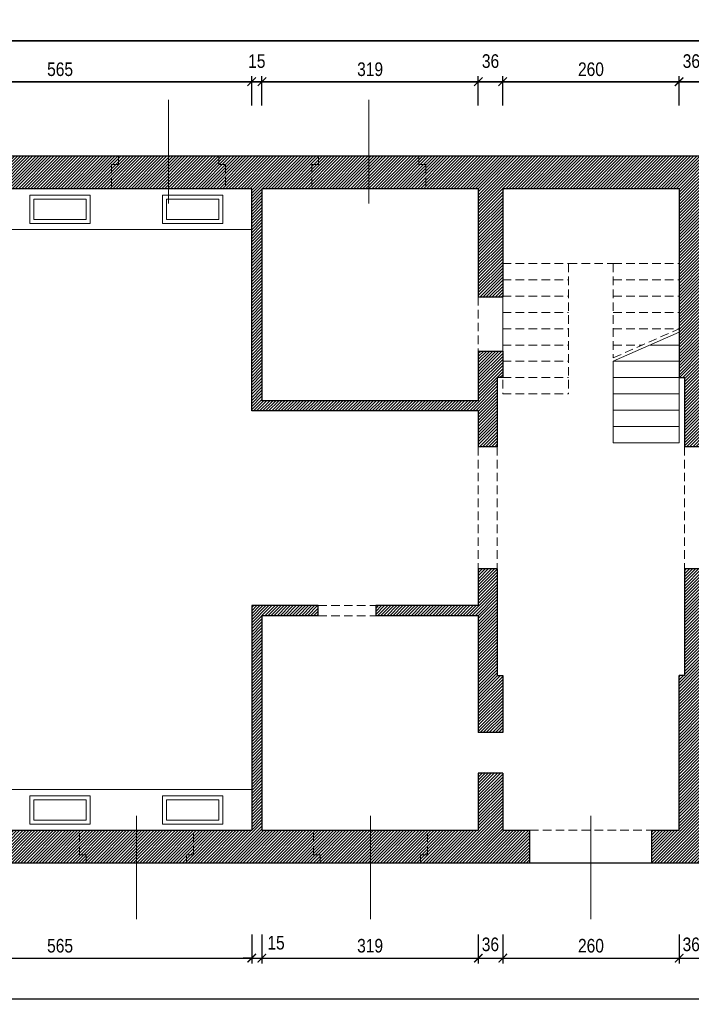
# Model space of a CAD drawing. Header units: millimetres. Extents: x -15547 to 792, y -5206 to 3515.
# Tile 14 of 16: x -3430 to -2440, y 1029 to 2480. Entities that reach past the tile are written whole.
import ezdxf

# ---------------------------------------------------------------- set-up
doc = ezdxf.new("R2010")
doc.units = ezdxf.units.MM
doc.linetypes.add('DASHED', pattern=[19.05, 12.7, -6.35])
doc.layers.get('Defpoints').update_dxf_attribs({"color": 11})
for name, color, linetype, lineweight in [('A_cienkie', 251, 'Continuous', 9), ('A_przerywane', 251, 'DASHED', 9), ('A_schody', 40, 'Continuous', 15), ('A_stolarka', 20, 'Continuous', 9), ('A_wymiary', 8, 'Continuous', 9), ('A_ściany mur', 2, 'Continuous', 30), ('A_ściany mur hatch', 67, 'Continuous', 5)]:
    doc.layers.add(name, color=color, linetype=linetype, lineweight=lineweight)
doc.styles.add('T2_100_cm', font='ARIALN.TTF', dxfattribs={"height": 20})
doc.dimstyles.new('1_100_cm', dxfattribs={"dimtxt": 20, "dimasz": 12.5, "dimexe": 8, "dimexo": 5, "dimgap": 8, "dimtad": 1, "dimdec": 1, "dimzin": 12, "dimdsep": 46, "dimtxsty": 'T2_100_cm', "dimblk1": 'ARCHTICK', "dimblk2": 'ARCHTICK', "dimsah": 1, "dimcen": 15, "dimdle": 8, "dimclrd": 256, "dimclre": 256, "dimclrt": 4, "dimadec": 0, "dimazin": 0, "dimtfac": 0.75, "dimtdec": 1, "dimtmove": 2, "dimatfit": 3, "dimldrblk": 'DOTSMALL', "dimfxl": 35, "dimfxlon": 1, "dimtvp": 0.75, "dimtolj": 1, "dimtzin": 12, "dimarcsym": 0})

# ---------------------------------------------------------------- blocks, each defined once
blk = doc.blocks.new('_ArchTick')
at = {"color": 0, "linetype": 'ByBlock', "const_width": 0.15}
blk.add_lwpolyline([(-0.5, -0.5), (0.5, 0.5)], dxfattribs=at)
blk = doc.blocks.new('*D21')
at = {"layer": 'A_wymiary', "lineweight": -2, "transparency": 16777216}
for p, q in [((-3652.8, 2353.2), (-3652.8, 2396.2)), ((-3087.8, 2353.2), (-3087.8, 2396.2)), ((-3660.8, 2388.2), (-3079.8, 2388.2))]:
    blk.add_line(p, q, dxfattribs=at)
at = {"layer": 'Defpoints', "color": 0, "transparency": 16777216}
for p in [(-3087.8, 2388.2), (-3652.8, 2230.2), (-3087.8, 2230.2)]:
    blk.add_point(p, dxfattribs=at)
at = {"layer": 'A_wymiary', "lineweight": -2, "transparency": 16777216, "xscale": 12.5, "yscale": 12.5, "zscale": 12.5, "rotation": 180}
blk.add_blockref('_ArchTick', (-3652.8, 2388.2), dxfattribs=at)
at = {"layer": 'A_wymiary', "lineweight": -2, "transparency": 16777216, "xscale": 12.5, "yscale": 12.5, "zscale": 12.5}
blk.add_blockref('_ArchTick', (-3087.8, 2388.2), dxfattribs=at)
at = {"layer": 'A_wymiary', "color": 4, "transparency": 16777216, "insert": (-3370.3, 2406.4), "char_height": 20, "attachment_point": 5, "style": 'T2_100_cm'}
blk.add_mtext('\\A1;565', dxfattribs=at)
blk = doc.blocks.new('_DotSmall')
at = {"color": 0, "linetype": 'ByBlock', "const_width": 0.5}
blk.add_lwpolyline([(-0.0625, 0, 1), (0.0625, 0, 1)], format="xyb", close=True, dxfattribs=at)
blk = doc.blocks.new('*D22')
at = {"layer": 'A_wymiary', "lineweight": -2, "transparency": 16777216}
for p, q in [((-3087.8, 2353.2), (-3087.8, 2396.2)), ((-3072.8, 2353.2), (-3072.8, 2396.2)), ((-3087.8, 2388.2), (-3100.3, 2388.2)), ((-3087.8, 2388.2), (-3072.8, 2388.2)), ((-3072.8, 2388.2), (-3060.3, 2388.2))]:
    blk.add_line(p, q, dxfattribs=at)
at = {"layer": 'Defpoints', "color": 0, "transparency": 16777216}
for p in [(-3072.8, 2388.2), (-3087.8, 2230.2), (-3072.8, 2230.2)]:
    blk.add_point(p, dxfattribs=at)
at = {"layer": 'A_wymiary', "lineweight": -2, "transparency": 16777216, "xscale": 12.5, "yscale": 12.5, "zscale": 12.5}
blk.add_blockref('_ArchTick', (-3087.8, 2388.2), dxfattribs=at)
at = {"layer": 'A_wymiary', "lineweight": -2, "transparency": 16777216, "xscale": 12.5, "yscale": 12.5, "zscale": 12.5, "rotation": 180}
blk.add_blockref('_ArchTick', (-3072.8, 2388.2), dxfattribs=at)
at = {"layer": 'A_wymiary', "color": 4, "transparency": 16777216, "insert": (-3080.3, 2418.4), "char_height": 20, "attachment_point": 5, "style": 'T2_100_cm'}
blk.add_mtext('\\A1;15', dxfattribs=at)
blk = doc.blocks.new('*D23')
at = {"layer": 'A_wymiary', "lineweight": -2, "transparency": 16777216}
for p, q in [((-3072.8, 2353.2), (-3072.8, 2396.2)), ((-2753.8, 2353.2), (-2753.8, 2396.2)), ((-3080.8, 2388.2), (-2745.8, 2388.2))]:
    blk.add_line(p, q, dxfattribs=at)
at = {"layer": 'Defpoints', "color": 0, "transparency": 16777216}
for p in [(-2753.8, 2388.2), (-3072.8, 2230.2), (-2753.8, 2230.2)]:
    blk.add_point(p, dxfattribs=at)
at = {"layer": 'A_wymiary', "lineweight": -2, "transparency": 16777216, "xscale": 12.5, "yscale": 12.5, "zscale": 12.5, "rotation": 180}
blk.add_blockref('_ArchTick', (-3072.8, 2388.2), dxfattribs=at)
at = {"layer": 'A_wymiary', "lineweight": -2, "transparency": 16777216, "xscale": 12.5, "yscale": 12.5, "zscale": 12.5}
blk.add_blockref('_ArchTick', (-2753.8, 2388.2), dxfattribs=at)
at = {"layer": 'A_wymiary', "color": 4, "transparency": 16777216, "insert": (-2913.3, 2406.4), "char_height": 20, "attachment_point": 5, "style": 'T2_100_cm'}
blk.add_mtext('\\A1;319', dxfattribs=at)
blk = doc.blocks.new('*D24')
at = {"layer": 'A_wymiary', "lineweight": -2, "transparency": 16777216}
for p, q in [((-2753.8, 2353.2), (-2753.8, 2396.2)), ((-2717.8, 2353.2), (-2717.8, 2396.2)), ((-2761.8, 2388.2), (-2709.8, 2388.2))]:
    blk.add_line(p, q, dxfattribs=at)
at = {"layer": 'Defpoints', "color": 0, "transparency": 16777216}
for p in [(-2717.8, 2388.2), (-2753.8, 2230.2), (-2717.8, 2230.2)]:
    blk.add_point(p, dxfattribs=at)
at = {"layer": 'A_wymiary', "lineweight": -2, "transparency": 16777216, "xscale": 12.5, "yscale": 12.5, "zscale": 12.5, "rotation": 180}
blk.add_blockref('_ArchTick', (-2753.8, 2388.2), dxfattribs=at)
at = {"layer": 'A_wymiary', "lineweight": -2, "transparency": 16777216, "xscale": 12.5, "yscale": 12.5, "zscale": 12.5}
blk.add_blockref('_ArchTick', (-2717.8, 2388.2), dxfattribs=at)
at = {"layer": 'A_wymiary', "color": 4, "transparency": 16777216, "insert": (-2735.8, 2418.4), "char_height": 20, "attachment_point": 5, "style": 'T2_100_cm'}
blk.add_mtext('\\A1;36', dxfattribs=at)
blk = doc.blocks.new('*D25')
at = {"layer": 'A_wymiary', "lineweight": -2, "transparency": 16777216}
for p, q in [((-2717.8, 2353.2), (-2717.8, 2396.2)), ((-2457.8, 2353.2), (-2457.8, 2396.2)), ((-2725.8, 2388.2), (-2449.8, 2388.2))]:
    blk.add_line(p, q, dxfattribs=at)
at = {"layer": 'Defpoints', "color": 0, "transparency": 16777216}
for p in [(-2457.8, 2388.2), (-2717.8, 2230.2), (-2457.8, 2230.2)]:
    blk.add_point(p, dxfattribs=at)
at = {"layer": 'A_wymiary', "lineweight": -2, "transparency": 16777216, "xscale": 12.5, "yscale": 12.5, "zscale": 12.5, "rotation": 180}
blk.add_blockref('_ArchTick', (-2717.8, 2388.2), dxfattribs=at)
at = {"layer": 'A_wymiary', "lineweight": -2, "transparency": 16777216, "xscale": 12.5, "yscale": 12.5, "zscale": 12.5}
blk.add_blockref('_ArchTick', (-2457.8, 2388.2), dxfattribs=at)
at = {"layer": 'A_wymiary', "color": 4, "transparency": 16777216, "insert": (-2587.8, 2406.4), "char_height": 20, "attachment_point": 5, "style": 'T2_100_cm'}
blk.add_mtext('\\A1;260', dxfattribs=at)
blk = doc.blocks.new('*D26')
at = {"layer": 'A_wymiary', "lineweight": -2, "transparency": 16777216}
for p, q in [((-2457.8, 2353.2), (-2457.8, 2396.2)), ((-2421.8, 2353.2), (-2421.8, 2396.2)), ((-2465.8, 2388.2), (-2413.8, 2388.2))]:
    blk.add_line(p, q, dxfattribs=at)
at = {"layer": 'Defpoints', "color": 0, "transparency": 16777216}
for p in [(-2421.8, 2388.2), (-2457.8, 2230.2), (-2421.8, 2226.2)]:
    blk.add_point(p, dxfattribs=at)
at = {"layer": 'A_wymiary', "lineweight": -2, "transparency": 16777216, "xscale": 12.5, "yscale": 12.5, "zscale": 12.5, "rotation": 180}
blk.add_blockref('_ArchTick', (-2457.8, 2388.2), dxfattribs=at)
at = {"layer": 'A_wymiary', "lineweight": -2, "transparency": 16777216, "xscale": 12.5, "yscale": 12.5, "zscale": 12.5}
blk.add_blockref('_ArchTick', (-2421.8, 2388.2), dxfattribs=at)
at = {"layer": 'A_wymiary', "color": 4, "transparency": 16777216, "insert": (-2439.8, 2418.4), "char_height": 20, "attachment_point": 5, "style": 'T2_100_cm'}
blk.add_mtext('\\A1;36', dxfattribs=at)
blk = doc.blocks.new('*D46')
at = {"layer": 'A_wymiary', "lineweight": -2, "transparency": 16777216}
for p, q in [((-3652.8, 1131.9), (-3652.8, 1088.9)), ((-3087.8, 1131.9), (-3087.8, 1088.9)), ((-3660.8, 1096.9), (-3079.8, 1096.9))]:
    blk.add_line(p, q, dxfattribs=at)
at = {"layer": 'Defpoints', "color": 0, "transparency": 16777216}
for p in [(-3652.8, 1257.1), (-3087.8, 1257.1), (-3087.8, 1096.9)]:
    blk.add_point(p, dxfattribs=at)
at = {"layer": 'A_wymiary', "lineweight": -2, "transparency": 16777216, "xscale": 12.5, "yscale": 12.5, "zscale": 12.5, "rotation": 180}
blk.add_blockref('_ArchTick', (-3652.8, 1096.9), dxfattribs=at)
at = {"layer": 'A_wymiary', "lineweight": -2, "transparency": 16777216, "xscale": 12.5, "yscale": 12.5, "zscale": 12.5}
blk.add_blockref('_ArchTick', (-3087.8, 1096.9), dxfattribs=at)
at = {"layer": 'A_wymiary', "color": 4, "transparency": 16777216, "insert": (-3370.3, 1115.1), "char_height": 20, "attachment_point": 5, "style": 'T2_100_cm'}
blk.add_mtext('\\A1;565', dxfattribs=at)
blk = doc.blocks.new('*D47')
at = {"layer": 'A_wymiary', "lineweight": -2, "transparency": 16777216}
for p, q in [((-3087.8, 1131.9), (-3087.8, 1088.9)), ((-3072.8, 1131.9), (-3072.8, 1088.9)), ((-3087.8, 1096.9), (-3100.3, 1096.9)), ((-3087.8, 1096.9), (-3072.8, 1096.9)), ((-3072.8, 1096.9), (-3060.3, 1096.9))]:
    blk.add_line(p, q, dxfattribs=at)
at = {"layer": 'Defpoints', "color": 0, "transparency": 16777216}
for p in [(-3087.8, 1257.1), (-3072.8, 1257.1), (-3072.8, 1096.9)]:
    blk.add_point(p, dxfattribs=at)
at = {"layer": 'A_wymiary', "lineweight": -2, "transparency": 16777216, "xscale": 12.5, "yscale": 12.5, "zscale": 12.5}
blk.add_blockref('_ArchTick', (-3087.8, 1096.9), dxfattribs=at)
at = {"layer": 'A_wymiary', "lineweight": -2, "transparency": 16777216, "xscale": 12.5, "yscale": 12.5, "zscale": 12.5, "rotation": 180}
blk.add_blockref('_ArchTick', (-3072.8, 1096.9), dxfattribs=at)
at = {"layer": 'A_wymiary', "color": 4, "transparency": 16777216, "insert": (-3052, 1119.5), "char_height": 20, "attachment_point": 5, "style": 'T2_100_cm'}
blk.add_mtext('\\A1;15', dxfattribs=at)
blk = doc.blocks.new('*D48')
at = {"layer": 'A_wymiary', "lineweight": -2, "transparency": 16777216}
for p, q in [((-3072.8, 1131.9), (-3072.8, 1088.9)), ((-2753.8, 1131.9), (-2753.8, 1088.9)), ((-3080.8, 1096.9), (-2745.8, 1096.9))]:
    blk.add_line(p, q, dxfattribs=at)
at = {"layer": 'Defpoints', "color": 0, "transparency": 16777216}
for p in [(-3072.8, 1257.1), (-2753.8, 1257.1), (-2753.8, 1096.9)]:
    blk.add_point(p, dxfattribs=at)
at = {"layer": 'A_wymiary', "lineweight": -2, "transparency": 16777216, "xscale": 12.5, "yscale": 12.5, "zscale": 12.5, "rotation": 180}
blk.add_blockref('_ArchTick', (-3072.8, 1096.9), dxfattribs=at)
at = {"layer": 'A_wymiary', "lineweight": -2, "transparency": 16777216, "xscale": 12.5, "yscale": 12.5, "zscale": 12.5}
blk.add_blockref('_ArchTick', (-2753.8, 1096.9), dxfattribs=at)
at = {"layer": 'A_wymiary', "color": 4, "transparency": 16777216, "insert": (-2913.3, 1115.1), "char_height": 20, "attachment_point": 5, "style": 'T2_100_cm'}
blk.add_mtext('\\A1;319', dxfattribs=at)
blk = doc.blocks.new('*D49')
at = {"layer": 'A_wymiary', "lineweight": -2, "transparency": 16777216}
for p, q in [((-2753.8, 1131.9), (-2753.8, 1088.9)), ((-2717.8, 1131.9), (-2717.8, 1088.9)), ((-2761.8, 1096.9), (-2709.8, 1096.9))]:
    blk.add_line(p, q, dxfattribs=at)
at = {"layer": 'Defpoints', "color": 0, "transparency": 16777216}
for p in [(-2753.8, 1257.1), (-2717.8, 1257.1), (-2717.8, 1096.9)]:
    blk.add_point(p, dxfattribs=at)
at = {"layer": 'A_wymiary', "lineweight": -2, "transparency": 16777216, "xscale": 12.5, "yscale": 12.5, "zscale": 12.5, "rotation": 180}
blk.add_blockref('_ArchTick', (-2753.8, 1096.9), dxfattribs=at)
at = {"layer": 'A_wymiary', "lineweight": -2, "transparency": 16777216, "xscale": 12.5, "yscale": 12.5, "zscale": 12.5}
blk.add_blockref('_ArchTick', (-2717.8, 1096.9), dxfattribs=at)
at = {"layer": 'A_wymiary', "color": 4, "transparency": 16777216, "insert": (-2736, 1117.1), "char_height": 20, "attachment_point": 5, "style": 'T2_100_cm'}
blk.add_mtext('\\A1;36', dxfattribs=at)
blk = doc.blocks.new('*D50')
at = {"layer": 'A_wymiary', "lineweight": -2, "transparency": 16777216}
for p, q in [((-2717.8, 1131.9), (-2717.8, 1088.9)), ((-2457.8, 1131.9), (-2457.8, 1088.9)), ((-2725.8, 1096.9), (-2449.8, 1096.9))]:
    blk.add_line(p, q, dxfattribs=at)
at = {"layer": 'Defpoints', "color": 0, "transparency": 16777216}
for p in [(-2717.8, 1257.1), (-2457.8, 1257.1), (-2457.8, 1096.9)]:
    blk.add_point(p, dxfattribs=at)
at = {"layer": 'A_wymiary', "lineweight": -2, "transparency": 16777216, "xscale": 12.5, "yscale": 12.5, "zscale": 12.5, "rotation": 180}
blk.add_blockref('_ArchTick', (-2717.8, 1096.9), dxfattribs=at)
at = {"layer": 'A_wymiary', "lineweight": -2, "transparency": 16777216, "xscale": 12.5, "yscale": 12.5, "zscale": 12.5}
blk.add_blockref('_ArchTick', (-2457.8, 1096.9), dxfattribs=at)
at = {"layer": 'A_wymiary', "color": 4, "transparency": 16777216, "insert": (-2587.8, 1115.1), "char_height": 20, "attachment_point": 5, "style": 'T2_100_cm'}
blk.add_mtext('\\A1;260', dxfattribs=at)
blk = doc.blocks.new('*D51')
at = {"layer": 'A_wymiary', "lineweight": -2, "transparency": 16777216}
for p, q in [((-2457.8, 1131.9), (-2457.8, 1088.9)), ((-2421.8, 1131.9), (-2421.8, 1088.9)), ((-2465.8, 1096.9), (-2413.8, 1096.9))]:
    blk.add_line(p, q, dxfattribs=at)
at = {"layer": 'Defpoints', "color": 0, "transparency": 16777216}
for p in [(-2457.8, 1257.1), (-2421.8, 1257.1), (-2421.8, 1096.9)]:
    blk.add_point(p, dxfattribs=at)
at = {"layer": 'A_wymiary', "lineweight": -2, "transparency": 16777216, "xscale": 12.5, "yscale": 12.5, "zscale": 12.5, "rotation": 180}
blk.add_blockref('_ArchTick', (-2457.8, 1096.9), dxfattribs=at)
at = {"layer": 'A_wymiary', "lineweight": -2, "transparency": 16777216, "xscale": 12.5, "yscale": 12.5, "zscale": 12.5}
blk.add_blockref('_ArchTick', (-2421.8, 1096.9), dxfattribs=at)
at = {"layer": 'A_wymiary', "color": 4, "transparency": 16777216, "insert": (-2440, 1117.1), "char_height": 20, "attachment_point": 5, "style": 'T2_100_cm'}
blk.add_mtext('\\A1;36', dxfattribs=at)
blk = doc.blocks.new('*D58')
at = {"layer": 'A_wymiary', "lineweight": -2, "transparency": 16777216}
for p, q in [((-5761.8, 2413.2), (-5761.8, 2456.2)), ((-1554.8, 2413.2), (-1554.8, 2456.2)), ((-5769.8, 2448.2), (-1546.8, 2448.2))]:
    blk.add_line(p, q, dxfattribs=at)
at = {"layer": 'Defpoints', "color": 0, "transparency": 16777216}
for p in [(-1554.8, 2448.2), (-5761.8, 2255.6), (-1554.8, 2255.6)]:
    blk.add_point(p, dxfattribs=at)
at = {"layer": 'A_wymiary', "lineweight": -2, "transparency": 16777216, "xscale": 12.5, "yscale": 12.5, "zscale": 12.5, "rotation": 180}
blk.add_blockref('_ArchTick', (-5761.8, 2448.2), dxfattribs=at)
at = {"layer": 'A_wymiary', "lineweight": -2, "transparency": 16777216, "xscale": 12.5, "yscale": 12.5, "zscale": 12.5}
blk.add_blockref('_ArchTick', (-1554.8, 2448.2), dxfattribs=at)
at = {"layer": 'A_wymiary', "color": 4, "transparency": 16777216, "insert": (-3658.3, 2466.4), "char_height": 20, "attachment_point": 5, "style": 'T2_100_cm'}
blk.add_mtext('\\A1;4207', dxfattribs=at)
blk = doc.blocks.new('*D66')
at = {"layer": 'A_wymiary', "lineweight": -2, "transparency": 16777216}
for p, q in [((-5761.8, 1071.9), (-5761.8, 1028.9)), ((-1554.8, 1071.9), (-1554.8, 1028.9)), ((-5769.8, 1036.9), (-1546.8, 1036.9))]:
    blk.add_line(p, q, dxfattribs=at)
at = {"layer": 'Defpoints', "color": 0, "transparency": 16777216}
for p in [(-5761.8, 1237.2), (-1554.8, 1237.2), (-1554.8, 1036.9)]:
    blk.add_point(p, dxfattribs=at)
at = {"layer": 'A_wymiary', "lineweight": -2, "transparency": 16777216, "xscale": 12.5, "yscale": 12.5, "zscale": 12.5, "rotation": 180}
blk.add_blockref('_ArchTick', (-5761.8, 1036.9), dxfattribs=at)
at = {"layer": 'A_wymiary', "lineweight": -2, "transparency": 16777216, "xscale": 12.5, "yscale": 12.5, "zscale": 12.5}
blk.add_blockref('_ArchTick', (-1554.8, 1036.9), dxfattribs=at)
at = {"layer": 'A_wymiary', "color": 4, "transparency": 16777216, "insert": (-3658.3, 1055.1), "char_height": 20, "attachment_point": 5, "style": 'T2_100_cm'}
blk.add_mtext('\\A1;4207', dxfattribs=at)

msp = doc.modelspace()

# ---------------------------------------------------------------- hatches: boundary and pattern name
at = {"layer": 'A_ściany mur hatch'}
h = msp.add_hatch(dxfattribs=at)
h.set_pattern_fill('ANSI31', color=256, style=0)
h.paths.add_polyline_path([(-3747.85, 1285.23), (-3852.85, 1285.23), (-3852.85, 1601.23), (-3787.85, 1601.23), (-3787.85, 1616.23), (-4053.85, 1616.23), (-4053.85, 1601.23), (-3867.85, 1601.23), (-3867.85, 1285.23), (-4514.85, 1285.23), (-4514.85, 1601.23), (-4173.85, 1601.23), (-4173.85, 1616.23), (-4514.85, 1616.23), (-4529.85, 1616.23), (-4529.85, 1285.23), (-4847.85, 1285.23), (-4847.85, 1752.23), (-4529.85, 1752.23), (-4529.85, 1732.23), (-4514.85, 1732.23), (-4514.85, 1782.23), (-4529.85, 1782.23), (-4529.85, 1767.23), (-4847.85, 1767.23), (-4847.85, 2230.23), (-4529.85, 2230.23), (-4529.85, 1901.23), (-4180.85, 1901.23), (-4180.85, 1916.23), (-4514.85, 1916.23), (-4514.85, 2230.23), (-3867.85, 2230.23), (-3867.85, 1916.23), (-4059.85, 1916.23), (-4059.85, 1901.23), (-3852.85, 1901.23), (-3852.85, 2230.23), (-3662.85, 2230.23), (-3662.85, 1903.23), (-3652.85, 1903.23), (-3652.85, 2230.23), (-3087.85, 2230.23), (-3087.85, 1903.23), (-2753.85, 1903.23), (-2753.85, 1850.23), (-2725.85, 1850.23), (-2725.85, 1952.23), (-2717.85, 1952.23), (-2717.85, 1991.23), (-2753.85, 1991.23), (-2753.85, 1918.23), (-3072.85, 1918.23), (-3072.85, 2230.23), (-2753.85, 2230.23), (-2753.85, 2071.23), (-2717.85, 2071.23), (-2717.85, 2120.23), (-2717.85, 2230.23), (-2457.85, 2230.23), (-2457.85, 2024.23), (-2457.85, 1952.23), (-2449.85, 1952.23), (-2449.85, 1850.23), (-2421.85, 1850.23), (-2421.85, 2226.23), (-2389.85, 2226.23), (-2389.85, 2266.23), (-2379.85, 2266.23), (-2379.85, 2278.23), (-5761.85, 2278.23), (-5761.85, 1847.73), (-5713.85, 1847.73), (-5713.85, 2230.23), (-5497.85, 2230.23), (-5497.85, 1847.73), (-5461.85, 1847.73), (-5461.85, 2230.23), (-5274.85, 2230.23), (-5274.85, 1901.23), (-5263.85, 1901.23), (-5263.85, 2230.23), (-4883.85, 2230.23), (-4883.85, 1285.23), (-5253.85, 1285.23), (-5253.85, 1618.23), (-5461.85, 1618.23), (-5461.85, 1667.73), (-5497.85, 1667.73), (-5497.85, 1479.23), (-5461.85, 1479.23), (-5461.85, 1606.23), (-5265.85, 1606.23), (-5265.85, 1387.23), (-5461.85, 1387.23), (-5461.85, 1399.23), (-5497.85, 1399.23), (-5497.85, 1360.23), (-5461.85, 1360.23), (-5461.85, 1375.23), (-5265.85, 1375.23), (-5265.85, 1285.23), (-5461.85, 1285.23), (-5461.85, 1300.23), (-5497.85, 1300.23), (-5497.85, 1285.23), (-5713.85, 1285.23), (-5713.85, 1667.73), (-5761.85, 1667.73), (-5761.85, 1237.23), (-3762.85, 1237.23), (-3762.85, 1249.23), (-3747.85, 1249.23)])
h.paths.add_polyline_path([(-2677.85, 1285.23), (-2717.85, 1285.23), (-2717.85, 1369.23), (-2753.85, 1369.23), (-2753.85, 1285.23), (-3072.85, 1285.23), (-3072.85, 1601.23), (-2989.85, 1601.23), (-2989.85, 1616.23), (-3087.85, 1616.23), (-3087.85, 1285.23), (-3652.85, 1285.23), (-3652.85, 1616.23), (-3717.85, 1616.23), (-3717.85, 1601.23), (-3667.85, 1601.23), (-3667.85, 1285.23), (-3667.85, 1249.23), (-3652.85, 1249.23), (-3652.85, 1237.23), (-2677.85, 1237.23)], flags=17)
h.paths.add_polyline_path([(-2725.85, 1670.23), (-2753.85, 1670.23), (-2753.85, 1616.23), (-2904.85, 1616.23), (-2904.85, 1601.23), (-2753.85, 1601.23), (-2753.85, 1429.23), (-2717.85, 1429.23), (-2717.85, 1513.23), (-2725.85, 1513.23)], flags=17)
h.paths.add_polyline_path([(-2421.35, 1285.23), (-2421.85, 1285.23), (-2421.85, 1594.23), (-2302.85, 1594.23), (-2302.85, 1285.23), (-2331.35, 1285.23), (-2331.35, 1237.23), (-2201.85, 1237.23), (-2201.85, 1249.23), (-2211.85, 1249.23), (-2211.85, 1285.23), (-2290.85, 1285.23), (-2290.85, 1594.23), (-2155.85, 1594.23), (-2155.85, 1636.23), (-2421.85, 1636.23), (-2421.85, 1670.23), (-2449.85, 1670.23), (-2449.85, 1513.23), (-2457.85, 1513.23), (-2457.85, 1285.23), (-2497.85, 1285.23), (-2497.85, 1237.23), (-2421.35, 1237.23)])
h.paths.add_polyline_path([(-1982.85, 1285.23), (-2078.85, 1285.23), (-2078.85, 1249.23), (-2088.85, 1249.23), (-2088.85, 1237.23), (-1972.85, 1237.23), (-1972.85, 1249.23), (-1982.85, 1249.23)])
h.paths.add_polyline_path([(-1726.35, 1285.23), (-1754.85, 1285.23), (-1754.85, 1399.73), (-1766.85, 1399.73), (-1766.85, 1285.23), (-1849.85, 1285.23), (-1849.85, 1249.23), (-1859.85, 1249.23), (-1859.85, 1237.23), (-1716.35, 1237.23), (-1716.35, 1249.23), (-1726.35, 1249.23)], flags=17)
h.paths.add_polyline_path([(-1554.85, 1706.23), (-1566.85, 1706.23), (-1566.85, 1696.23), (-1602.85, 1696.23), (-1602.85, 1636.23), (-2055.85, 1636.23), (-2055.85, 1594.23), (-1766.85, 1594.23), (-1766.85, 1479.73), (-1754.85, 1479.73), (-1754.85, 1594.23), (-1602.85, 1594.23), (-1602.85, 1285.23), (-1636.35, 1285.23), (-1636.35, 1249.23), (-1646.35, 1249.23), (-1646.35, 1237.23), (-1554.85, 1237.23)])
h.paths.add_polyline_path([(-1554.85, 1982.23), (-1566.85, 1982.23), (-1566.85, 1972.23), (-1602.85, 1972.23), (-1602.85, 1884.23), (-1566.85, 1884.23), (-1566.85, 1874.23), (-1554.85, 1874.23)])
h.paths.add_polyline_path([(-1554.85, 2278.23), (-1722.85, 2278.23), (-1722.85, 2266.23), (-1712.85, 2266.23), (-1712.85, 2226.23), (-1602.85, 2226.23), (-1602.85, 2160.23), (-1566.85, 2160.23), (-1566.85, 2150.23), (-1554.85, 2150.23)])
h.paths.add_polyline_path([(-1901.85, 2266.23), (-1891.85, 2266.23), (-1891.85, 2278.23), (-1966.85, 2278.23), (-1966.85, 2266.23), (-1956.85, 2266.23), (-1956.85, 2226.23), (-1901.85, 2226.23)])
h.paths.add_polyline_path([(-2145.85, 2266.23), (-2135.85, 2266.23), (-2135.85, 2278.23), (-2210.85, 2278.23), (-2210.85, 2266.23), (-2200.85, 2266.23), (-2200.85, 2226.23), (-2145.85, 2226.23)])

# ---------------------------------------------------------------- linework, layer by layer
at = {"layer": 'A_cienkie'}
for points in [[(-3414.85, 2179.23), (-3325.85, 2179.23), (-3325.85, 2221.23), (-3414.85, 2221.23)], [(-3130.35, 2179.23), (-3219.35, 2179.23), (-3219.35, 2221.23), (-3130.35, 2221.23)], [(-3408.85, 2185.23), (-3331.85, 2185.23), (-3331.85, 2215.23), (-3408.85, 2215.23)], [(-3136.35, 2185.23), (-3213.35, 2185.23), (-3213.35, 2215.23), (-3136.35, 2215.23)], [(-3414.85, 1336.23), (-3325.85, 1336.23), (-3325.85, 1294.23), (-3414.85, 1294.23)], [(-3130.35, 1336.23), (-3219.35, 1336.23), (-3219.35, 1294.23), (-3130.35, 1294.23)], [(-3408.85, 1330.23), (-3331.85, 1330.23), (-3331.85, 1300.23), (-3408.85, 1300.23)], [(-3136.35, 1330.23), (-3213.35, 1330.23), (-3213.35, 1300.23), (-3136.35, 1300.23)]]:
    msp.add_lwpolyline(points, close=True, dxfattribs=at)
for points in [[(-3652.85, 2170.23), (-3087.85, 2170.23)], [(-3652.85, 1345.23), (-3087.85, 1345.23)]]:
    msp.add_lwpolyline(points, dxfattribs=at)
at = {"layer": 'A_przerywane'}
for points in [[(-3284.35, 2278.23), (-3284.35, 2266.23), (-3294.35, 2266.23), (-3294.35, 2230.23)], [(-3136.35, 2278.23), (-3136.35, 2266.23), (-3126.35, 2266.23), (-3126.35, 2230.23)], [(-2989.35, 2278.23), (-2989.35, 2266.23), (-2999.35, 2266.23), (-2999.35, 2230.23)], [(-2841.35, 2278.23), (-2841.35, 2266.23), (-2831.35, 2266.23), (-2831.35, 2230.23)], [(-2753.85, 2071.23), (-2753.85, 1991.23)], [(-2717.85, 2071.23), (-2717.85, 1991.23)], [(-2753.85, 1850.23), (-2753.85, 1670.23)], [(-2725.85, 1850.23), (-2725.85, 1670.23)], [(-2449.85, 1850.23), (-2449.85, 1670.23)], [(-2989.85, 1616.23), (-2904.85, 1616.23)], [(-2989.85, 1601.23), (-2904.85, 1601.23)], [(-3331.85, 1237.23), (-3331.85, 1249.23), (-3341.85, 1249.23), (-3341.85, 1285.23)], [(-3183.85, 1237.23), (-3183.85, 1249.23), (-3173.85, 1249.23), (-3173.85, 1285.23)], [(-2986.85, 1237.23), (-2986.85, 1249.23), (-2996.85, 1249.23), (-2996.85, 1285.23)], [(-2838.85, 1237.23), (-2838.85, 1249.23), (-2828.85, 1249.23), (-2828.85, 1285.23)], [(-2677.85, 1285.23), (-2497.85, 1285.23)], [(-2677.85, 1237.23), (-2497.85, 1237.23)]]:
    msp.add_lwpolyline(points, dxfattribs=at)
at = {"layer": 'A_schody', "linetype": 'DASHED'}
for points in [[(-2457.85, 2024.23), (-2457.85, 2230.23)], [(-2717.85, 2120.23), (-2620.85, 2120.23)], [(-2717.85, 2120.23), (-2717.85, 1928.23)], [(-2620.85, 2120.23), (-2620.85, 1928.23)], [(-2620.85, 2120.23), (-2554.85, 2120.23)], [(-2554.85, 2120.23), (-2554.85, 1981.23)], [(-2554.85, 2120.23), (-2457.85, 2120.23)], [(-2717.85, 2096.23), (-2620.85, 2096.23)], [(-2554.85, 2096.23), (-2457.85, 2096.23)], [(-2717.85, 2072.23), (-2620.85, 2072.23)], [(-2554.85, 2072.23), (-2457.85, 2072.23)], [(-2717.85, 2048.23), (-2620.85, 2048.23)], [(-2554.85, 2048.23), (-2457.85, 2048.23)], [(-2717.85, 2024.23), (-2620.85, 2024.23)], [(-2554.85, 2024.23), (-2457.85, 2024.23)], [(-2554.85, 1981.23), (-2457.85, 2024.23)], [(-2717.85, 2000.23), (-2620.85, 2000.23)], [(-2554.85, 2000.23), (-2511.99, 2000.23)], [(-2717.85, 1976.23), (-2620.85, 1976.23)], [(-2717.85, 1952.23), (-2620.85, 1952.23)], [(-2717.85, 1928.23), (-2620.85, 1928.23)]]:
    msp.add_lwpolyline(points, dxfattribs=at)
at = {"layer": 'A_schody'}
for points in [[(-2554.85, 1976.23), (-2457.85, 2019.23)], [(-2554.85, 1976.23), (-2554.85, 1856.23), (-2457.85, 1856.23), (-2457.85, 2019.23)], [(-2500.71, 2000.23), (-2457.85, 2000.23)], [(-2554.85, 1976.23), (-2457.85, 1976.23)], [(-2554.85, 1952.23), (-2457.85, 1952.23)], [(-2554.85, 1928.23), (-2457.85, 1928.23)], [(-2554.85, 1904.23), (-2457.85, 1904.23)], [(-2554.85, 1880.23), (-2457.85, 1880.23)]]:
    msp.add_lwpolyline(points, dxfattribs=at)
at = {"layer": 'A_stolarka'}
for points in [[(-3210.35, 2208.71), (-3210.35, 2361.36)], [(-2915.35, 2208.71), (-2915.35, 2361.36)], [(-3257.85, 1306.74), (-3257.85, 1154.09)], [(-2912.85, 1306.74), (-2912.85, 1154.09)], [(-2587.85, 1306.74), (-2587.85, 1154.09)]]:
    msp.add_lwpolyline(points, dxfattribs=at)
at = {"layer": 'A_ściany mur'}
for p, q in [((-3072.85, 2230.23), (-3072.85, 1918.23)), ((-2753.85, 2230.23), (-2753.85, 2071.23)), ((-2457.85, 2230.23), (-2457.85, 1952.23)), ((-2753.85, 1991.23), (-2753.85, 1918.23)), ((-2753.85, 1903.23), (-2753.85, 1850.23)), ((-2753.85, 1670.23), (-2753.85, 1616.23)), ((-2904.85, 1616.23), (-2904.85, 1601.23)), ((-2753.85, 1601.23), (-2753.85, 1429.23)), ((-2717.85, 1513.23), (-2717.85, 1429.23)), ((-2753.85, 1369.23), (-2753.85, 1285.23)), ((-2717.85, 1369.23), (-2717.85, 1285.23))]:
    msp.add_line(p, q, dxfattribs=at)
for points in [[(-2379.85, 2278.23), (-5761.85, 2278.23), (-5761.85, 1847.73)], [(-3087.85, 2230.23), (-3652.85, 2230.23)], [(-2753.85, 1903.23), (-3087.85, 1903.23), (-3087.85, 2230.23)], [(-2753.85, 2230.23), (-3072.85, 2230.23)], [(-2717.85, 2230.23), (-2717.85, 2071.23)], [(-2457.85, 2230.23), (-2717.85, 2230.23)], [(-2753.85, 2071.23), (-2717.85, 2071.23)], [(-2753.85, 1991.23), (-2717.85, 1991.23)], [(-2717.85, 1991.23), (-2717.85, 1952.23), (-2725.85, 1952.23), (-2725.85, 1850.23)], [(-2457.85, 1952.23), (-2449.85, 1952.23), (-2449.85, 1850.23)], [(-2753.85, 1918.23), (-3072.85, 1918.23)], [(-2725.85, 1850.23), (-2753.85, 1850.23)], [(-2421.85, 1850.23), (-2449.85, 1850.23)], [(-2725.85, 1670.23), (-2753.85, 1670.23)], [(-2725.85, 1670.23), (-2725.85, 1513.23), (-2717.85, 1513.23)], [(-2449.85, 1670.23), (-2449.85, 1513.23), (-2457.85, 1513.23)], [(-2421.85, 1670.23), (-2449.85, 1670.23)], [(-2989.85, 1616.23), (-3087.85, 1616.23), (-3087.85, 1285.23)], [(-2989.85, 1601.23), (-2989.85, 1616.23)], [(-2753.85, 1616.23), (-2904.85, 1616.23)], [(-2989.85, 1601.23), (-3072.85, 1601.23), (-3072.85, 1285.23)], [(-2753.85, 1601.23), (-2904.85, 1601.23)], [(-2497.85, 1285.23), (-2457.85, 1285.23), (-2457.85, 1513.23)], [(-2717.85, 1429.23), (-2753.85, 1429.23)], [(-2717.85, 1369.23), (-2753.85, 1369.23)], [(-3652.85, 1285.23), (-3087.85, 1285.23)], [(-3072.85, 1285.23), (-2753.85, 1285.23)], [(-2717.85, 1285.23), (-2677.85, 1285.23)], [(-2677.85, 1237.23), (-2677.85, 1285.23)], [(-2497.85, 1237.23), (-2497.85, 1285.23)], [(-3652.85, 1237.23), (-2677.85, 1237.23)], [(-2497.85, 1237.23), (-2421.35, 1237.23)]]:
    msp.add_lwpolyline(points, dxfattribs=at)
at = {"layer": 'Defpoints'}
for points in [[(-5931.8, 1036.9), (-1384.9, 1036.9), (-1384.9, 2448.18), (-5931.8, 2448.18)], [(-5871.8, 1096.9), (-1444.9, 1096.9), (-1444.9, 2388.18), (-5871.8, 2388.18)], [(-5761.85, 1237.23), (-1554.85, 1237.23), (-1554.85, 2278.23), (-5761.85, 2278.23)]]:
    msp.add_lwpolyline(points, close=True, dxfattribs=at)

# ---------------------------------------------------------------- dimensions: what is measured, and where the dimension line sits
at = {"layer": 'A_wymiary'}
for base, p1, p2, picture, middle in [((-1554.85, 2448.18), (-5761.85, 2255.58), (-1554.85, 2255.58), '*D58', (-3658.35, 2466.39)), ((-3087.85, 1096.9), (-3652.85, 1257.14), (-3087.85, 1257.14), '*D46', (-3370.35, 1115.11)), ((-2753.85, 1096.9), (-3072.85, 1257.14), (-2753.85, 1257.14), '*D48', (-2913.35, 1115.11)), ((-2457.85, 1096.9), (-2717.85, 1257.14), (-2457.85, 1257.14), '*D50', (-2587.85, 1115.11)), ((-1554.85, 1036.9), (-5761.85, 1237.23), (-1554.85, 1237.23), '*D66', (-3658.35, 1055.11))]:
    dim = msp.add_linear_dim(base=base, p1=p1, p2=p2, dimstyle='1_100_cm', dxfattribs=at)
    dim.commit()
    dim.dimension.update_dxf_attribs({"geometry": picture, "text_midpoint": middle})
for base, p1, p2, picture, middle in [((-3072.85, 2388.18), (-3087.85, 2230.23), (-3072.85, 2230.23), '*D22', (-3080.35, 2418.39)), ((-2717.85, 2388.18), (-2753.85, 2230.23), (-2717.85, 2230.23), '*D24', (-2735.85, 2418.39)), ((-2421.85, 2388.18), (-2457.85, 2230.23), (-2421.85, 2226.23), '*D26', (-2439.85, 2418.39)), ((-3087.85, 2388.18), (-3652.85, 2230.23), (-3087.85, 2230.23), '*D21', (-3370.35, 2406.39)), ((-2753.85, 2388.18), (-3072.85, 2230.23), (-2753.85, 2230.23), '*D23', (-2913.35, 2406.39)), ((-2457.85, 2388.18), (-2717.85, 2230.23), (-2457.85, 2230.23), '*D25', (-2587.85, 2406.39))]:
    dim = msp.add_linear_dim(base=base, p1=p1, p2=p2, angle=180, dimstyle='1_100_cm', dxfattribs=at)
    dim.commit()
    dim.dimension.update_dxf_attribs({"geometry": picture, "text_midpoint": middle})
for base, p1, p2, picture, middle in [((-3072.85, 1096.9), (-3087.85, 1257.14), (-3072.85, 1257.14), '*D47', (-3052.01, 1119.51)), ((-2717.85, 1096.9), (-2753.85, 1257.14), (-2717.85, 1257.14), '*D49', (-2735.98, 1117.08)), ((-2421.85, 1096.9), (-2457.85, 1257.14), (-2421.85, 1257.14), '*D51', (-2440, 1117.08))]:
    dim = msp.add_linear_dim(base=base, p1=p1, p2=p2, dimstyle='1_100_cm', dxfattribs=at)
    dim.commit()
    dim.dimension.update_dxf_attribs({"geometry": picture, "text_midpoint": middle, "dimtype": 160})

doc.saveas('drawing.dxf')
